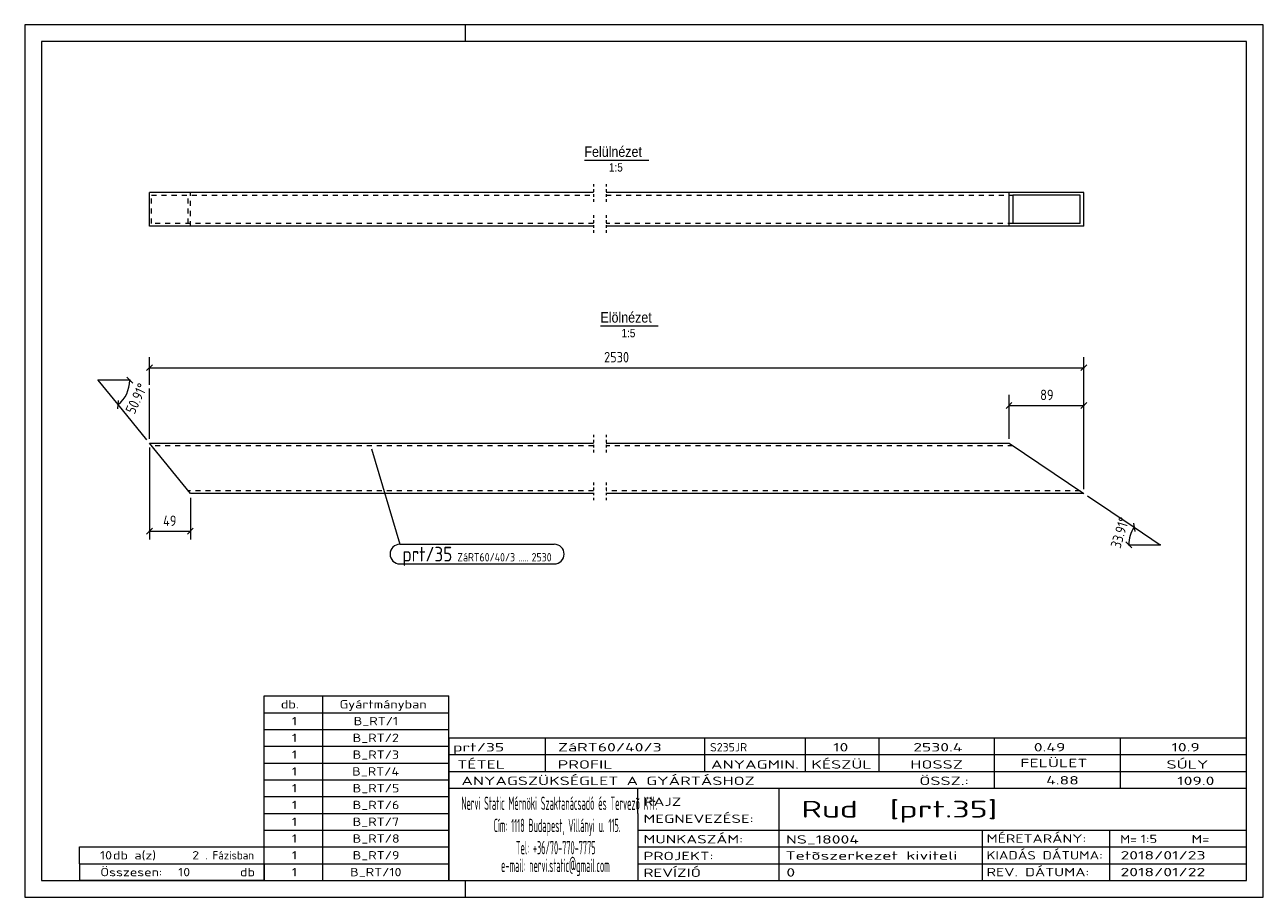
# Model space of a CAD drawing. Header units: millimetres. Extents: x 1 to 296, y 1 to 209.
import ezdxf

# ---------------------------------------------------------------- set-up
doc = ezdxf.new("R2010")
doc.units = ezdxf.units.MM
doc.header["$LTSCALE"] = 0.6
for name, pattern in [('XKITLINE00', [0]), ('XKITLINE01', [4, 1, -1, 1, -1]), ('XKITLINE02', [4, 2, -2])]:
    doc.linetypes.add(name, pattern=pattern)
for name, color, linetype, lineweight in [('DrawingSheet', 5, 'Continuous', 0), ('OtherObjectType', 1, 'Continuous', 0), ('Part', 2, 'Continuous', 0), ('PartMark', 3, 'Continuous', 0), ('Z-DIMENSIONS', 1, 'Continuous', 0)]:
    doc.layers.add(name, color=color, linetype=linetype, lineweight=lineweight)
doc.styles.add('ARIAL', font='ARIAL.TTF')
doc.styles.add('ISOCPEUR', font='ISOCPEUR.TTF')

msp = doc.modelspace()

# ---------------------------------------------------------------- linework, layer by layer
at = {"layer": 'DrawingSheet', "color": 2, "linetype": 'XKITLINE00', "lineweight": 0}
for p, q in [((296, 209), (1, 209)), ((1, 209), (1, 1)), ((106, 205), (106, 209)), ((296, 1), (296, 209)), ((106, 1), (106, 5)), ((1, 1), (296, 1))]:
    msp.add_line(p, q, dxfattribs=at)
at = {"layer": 'DrawingSheet', "color": 3, "linetype": 'XKITLINE00', "lineweight": 0}
for p, q in [((292, 205), (5, 205)), ((5, 205), (5, 5)), ((292, 5), (292, 205)), ((5, 5), (292, 5))]:
    msp.add_line(p, q, dxfattribs=at)
at = {"layer": 'OtherObjectType', "color": 6, "linetype": 'XKITLINE00', "lineweight": 0}
for p, q in [((134.31, 176.75), (149.69, 176.75)), ((138.13, 137.25), (151.85, 137.25))]:
    msp.add_line(p, q, dxfattribs=at)
at = {"layer": 'OtherObjectType', "color": 7, "linetype": 'XKITLINE00', "lineweight": 0}
for p, q in [((58, 49), (102, 49)), ((58, 45), (58, 49)), ((72, 45), (72, 49)), ((102, 45), (102, 49)), ((58, 45), (102, 45)), ((58, 41), (58, 45)), ((72, 41), (72, 45)), ((102, 41), (102, 45)), ((58, 41), (102, 41)), ((58, 37), (58, 41)), ((72, 37), (72, 41)), ((102, 37), (102, 41)), ((102, 39), (292, 39)), ((102, 39), (102, 35)), ((102, 39), (292, 39)), ((125, 35), (125, 39)), ((163, 35), (163, 39)), ((187, 35), (187, 39)), ((204.5, 35), (204.5, 39)), ((232, 35), (232, 39)), ((262, 35), (262, 39)), ((292, 35), (292, 39)), ((58, 37), (102, 37)), ((58, 33), (58, 37)), ((72, 33), (72, 37)), ((102, 33), (102, 37)), ((58, 33), (102, 33)), ((58, 29), (58, 33)), ((72, 29), (72, 33)), ((102, 35), (292, 35)), ((102, 35), (102, 5)), ((102, 35), (292, 35)), ((102, 29), (102, 33)), ((125, 31), (125, 35)), ((163, 31), (163, 35)), ((187, 31), (187, 35)), ((204.5, 31), (204.5, 35)), ((232, 31), (232, 35)), ((262, 31), (262, 35)), ((292, 31), (292, 35)), ((102, 31), (292, 31)), ((232, 27), (232, 31)), ((262, 27), (262, 31)), ((292, 27), (292, 31)), ((58, 29), (102, 29)), ((58, 25), (58, 29)), ((72, 25), (72, 29)), ((102, 25), (102, 29)), ((102, 27), (292, 27)), ((147, 21), (147, 27)), ((180.7, 17), (180.7, 27)), ((292, 21), (292, 27)), ((58, 25), (102, 25)), ((58, 21), (58, 25)), ((72, 21), (72, 25)), ((102, 21), (102, 25)), ((58, 21), (102, 21)), ((58, 17), (58, 21)), ((72, 17), (72, 21)), ((102, 17), (102, 21)), ((147, 21), (147, 5)), ((292, 17), (292, 21)), ((58, 17), (102, 17)), ((58, 13), (58, 17)), ((72, 13), (72, 17)), ((102, 13), (102, 17)), ((147, 17), (292, 17)), ((180.7, 5), (180.7, 17)), ((229.16, 13), (229.16, 17)), ((259.5, 5), (259.5, 17)), ((292, 13), (292, 17)), ((14, 9), (14, 13)), ((14, 13), (58, 13)), ((14, 13), (58, 13)), ((58, 9), (58, 13)), ((58, 13), (102, 13)), ((58, 9), (58, 13)), ((72, 9), (72, 13)), ((102, 9), (102, 13)), ((147, 13), (292, 13)), ((229.16, 5), (229.16, 13)), ((292, 9), (292, 13)), ((14, 9), (58, 9)), ((14, 9), (14, 5)), ((14, 9), (58, 9)), ((58, 9), (58, 5)), ((58, 9), (102, 9)), ((58, 5), (58, 9)), ((72, 5), (72, 9)), ((102, 5), (102, 9)), ((147, 9), (292, 9)), ((292, 5), (292, 9)), ((58, 5), (14, 5)), ((58, 5), (102, 5)), ((102, 5), (292, 5)), ((139.5, 5), (292, 5))]:
    msp.add_line(p, q, dxfattribs=at)
at = {"layer": 'Part', "color": 2, "linetype": 'XKITLINE00', "lineweight": 0}
for p, q in [((30.7, 161), (30.7, 169)), ((136.45, 169), (30.7, 169)), ((253.3, 169), (139.45, 169)), ((235.45, 161), (235.45, 169)), ((252.41, 168.4), (236.34, 168.4)), ((236.34, 168.4), (236.34, 161.6)), ((252.41, 161.6), (252.41, 168.4)), ((253.3, 161), (253.3, 169)), ((136.45, 161), (30.7, 161)), ((253.3, 161), (139.45, 161)), ((252.41, 161.6), (236.34, 161.6)), ((40.45, 97.25), (30.7, 109.25)), ((30.7, 109.25), (136.45, 109.25)), ((139.45, 109.25), (235.45, 109.25)), ((235.45, 109.25), (253.3, 97.25)), ((136.45, 97.25), (40.45, 97.25)), ((253.3, 97.25), (139.45, 97.25))]:
    msp.add_line(p, q, dxfattribs=at)
at = {"layer": 'Part', "color": 7, "linetype": 'XKITLINE02', "lineweight": 0}
for p, q in [((31.19, 161.6), (31.19, 168.4)), ((31.19, 168.4), (136.45, 168.4)), ((39.96, 161.6), (39.96, 168.4)), ((40.45, 161), (40.45, 169)), ((139.45, 168.4), (236.34, 168.4)), ((136.45, 161.6), (31.19, 161.6)), ((236.34, 161.6), (139.45, 161.6)), ((136.45, 108.65), (31.19, 108.65)), ((236.34, 108.65), (139.45, 108.65)), ((136.45, 97.85), (39.96, 97.85)), ((252.41, 97.85), (139.45, 97.85))]:
    msp.add_line(p, q, dxfattribs=at)
at = {"layer": 'Part', "color": 2, "linetype": 'XKITLINE01', "lineweight": 0}
for p, q in [((136.45, 171), (136.45, 166.4)), ((139.45, 171), (139.45, 166.4)), ((136.45, 163.6), (136.45, 159)), ((139.45, 163.6), (139.45, 159)), ((136.45, 111.25), (136.45, 106.65)), ((139.45, 111.25), (139.45, 106.65)), ((136.45, 99.85), (136.45, 95.24)), ((139.45, 99.85), (139.45, 95.24))]:
    msp.add_line(p, q, dxfattribs=at)
at = {"layer": 'PartMark', "color": 7, "linetype": 'XKITLINE00', "lineweight": 0}
for p, q in [((83.62, 107.92), (90.35, 85.15)), ((90.35, 85.15), (127.14, 85.15)), ((90.35, 80.45), (127.14, 80.45))]:
    msp.add_line(p, q, dxfattribs=at)
for centre, start, end in [((90.35, 82.8), 90, 270), ((127.14, 82.8), 270, 90)]:
    msp.add_arc(centre, 2.35, start, end, dxfattribs=at)
at = {"layer": 'Z-DIMENSIONS', "color": 7, "linetype": 'XKITLINE00', "lineweight": 0}
for p, q in [((31.4, 127.95), (29.99, 126.54)), ((30.7, 123.17), (30.7, 129.75)), ((30.7, 127.25), (253.3, 127.25)), ((254.01, 127.95), (252.59, 126.54)), ((253.3, 98.25), (253.3, 129.75)), ((26, 124.26), (18.5, 124.26)), ((23.23, 118.44), (18.5, 124.26)), ((26.71, 123.55), (25.29, 124.97)), ((30.7, 110.25), (30.7, 122.32)), ((23.13, 117.44), (23.33, 119.43)), ((30.07, 110.02), (23.23, 118.44)), ((236.15, 118.95), (234.74, 117.54)), ((235.45, 110.25), (235.45, 120.75)), ((235.45, 118.25), (253.3, 118.25)), ((254.01, 118.95), (252.59, 117.54)), ((253.3, 98.25), (253.3, 120.75)), ((30.7, 108.25), (30.7, 86.25)), ((40.45, 96.25), (40.45, 86.25)), ((254.13, 96.69), (265.25, 89.21)), ((31.4, 88.95), (29.99, 87.54)), ((41.15, 88.95), (39.74, 87.54)), ((265.06, 90.19), (265.45, 88.23)), ((265.25, 89.21), (271.48, 85.03)), ((30.7, 88.25), (40.45, 88.25)), ((263.27, 85.74), (264.69, 84.32)), ((263.98, 85.03), (271.48, 85.03))]:
    msp.add_line(p, q, dxfattribs=at)
for centre, start, end in [((18.5, 124.26), 309.0939, 0), ((271.48, 85.03), 146.094, 180)]:
    msp.add_arc(centre, 7.5, start, end, dxfattribs=at)
at = {"layer": 'Z-DIMENSIONS', "color": 3}
for p in [(30.7, 127.25), (253.3, 127.25), (235.45, 118.25), (253.3, 118.25), (30.7, 88.25), (40.45, 88.25)]:
    msp.add_point(p, dxfattribs=at)
at = {"layer": 'Z-DIMENSIONS', "color": 7}
for p in [(18.5, 124.26), (26, 124.26), (23.23, 118.44), (265.25, 89.21), (263.98, 85.03), (271.48, 85.03)]:
    msp.add_point(p, dxfattribs=at)

# ---------------------------------------------------------------- texts
at = {"layer": 'OtherObjectType', "color": 6, "style": 'ARIAL', "width": 0.85}
for s, height, p in [('Felülnézet', 2.5, (134.31, 177.5)), ('1:5', 2, (140.15, 174)), ('Elölnézet', 2.5, (138.13, 138)), ('1:5', 2, (143.14, 134.5))]:
    msp.add_text(s, height=height, dxfattribs=at).set_placement(p)
at = {"layer": 'OtherObjectType', "color": 7, "style": 'ISOCPEUR'}
for s, height, width, p in [('db.', 2, 1.211571, (62, 46)), ('Gyártmányban', 2, 1.211571, (76, 46)), ('1', 2, 1.211571, (64.63, 42)), ('B_RT/1', 2, 1.211571, (79.35, 42)), ('1', 2, 1.211571, (64.63, 38)), ('B_RT/2', 2, 1.211571, (79.1, 38)), ('1', 2, 1.211571, (64.63, 34)), ('B_RT/3', 2, 1.211571, (79.1, 34)), ('prt/35', 2, 1.525501, (103, 35.76)), ('ZáRT60/40/3', 2, 1.525501, (128, 35.76)), ('S235JR', 2, 1.02, (164.22, 35.76)), ('10', 2, 1.525501, (193.55, 35.76)), ('2530.4', 2, 1.525501, (212.62, 35.76)), ('0.49', 2, 1.525501, (241.35, 35.76)), ('10.9', 2, 1.525501, (274.14, 35.76)), ('TÉTEL', 2, 1.525501, (104, 31.66)), ('PROFIL', 2, 1.525501, (127.96, 31.66)), ('ANYAGMIN.', 2, 1.525501, (164.47, 31.66)), ('KÉSZÜL', 2, 1.525501, (188.37, 31.66)), ('HOSSZ', 2, 1.525501, (211.96, 31.66)), ('FELÜLET', 2, 1.525501, (238.13, 32)), ('SÚLY', 2, 1.525501, (272.96, 31.66)), ('1', 2, 1.211571, (64.63, 30)), ('B_RT/4', 2, 1.211571, (78.98, 30)), ('ANYAGSZÜKSÉGLET A GYÁRTÁSHOZ', 2, 1.525501, (105, 27.75)), ('ÖSSZ.:', 2, 1.525501, (214.1, 27.75)), ('4.88', 2, 1.525501, (244.28, 27.88)), ('109.0', 2, 1.525501, (275.52, 27.75)), ('1', 2, 1.211571, (64.63, 26)), ('B_RT/5', 2, 1.211571, (79.1, 26)), ('1', 2, 1.211571, (64.63, 22)), ('B_RT/6', 2, 1.211571, (79.1, 22)), ('Nervi Static Mérnöki\xa0Szaktanácsadó\xa0és\xa0Tervezõ Kft.', 3.1765, 0.403093, (105, 21.82)), ('RAJZ', 2, 1.445, (148.38, 22.78)), ('Rud  [prt.35]', 4, 1.474651, (186, 20)), ('MEGNEVEZÉSE:', 2, 1.445, (148.38, 18.72)), ('1', 2, 1.211571, (64.63, 18)), ('B_RT/7', 2, 1.211571, (79.1, 18)), ('Cím:\xa01118 Budapest, Villányi u. 115.', 3.1765, 0.403093, (112.69, 16.53)), ('1', 2, 1.211571, (64.63, 14)), ('B_RT/8', 2, 1.211571, (79.1, 14)), ('MUNKASZÁM:', 2, 1.445, (148.38, 13.84)), ('NS_18004', 2, 1.525501, (182.28, 13.78)), ('MÉRETARÁNY:', 2, 1.36, (230.1, 14)), ('M=', 2, 1.211571, (261.91, 13.84)), ('1:5', 2, 1.275, (266.79, 13.9)), ('M=', 2, 1.275, (278.95, 13.87)), ('10', 2, 1.211571, (18.92, 10)), ('db a(z)', 2, 1.211571, (22, 10)), ('2', 2, 1.211571, (40.86, 10)), ('. Fázisban', 2, 0.935, (44, 10)), ('1', 2, 1.211571, (64.63, 10)), ('B_RT/9', 2, 1.211571, (79.1, 10)), ('Tel:\xa0+36/70-770-7775', 3.1765, 0.403093, (117.97, 11.24)), ('PROJEKT:', 2, 1.445, (148.38, 9.84)), ('Tetõszerkezet kiviteli ', 2, 1.525501, (182.2, 9.94)), ('KIADÁS DÁTUMA:', 2, 1.275, (230.1, 10)), ('2018/01/23', 2, 1.525501, (262, 10)), ('e-mail:\xa0nervi.static@gmail.com', 3.1765, 0.403093, (114.45, 7)), ('Összesen:            db', 2, 1.211571, (19, 6)), ('10', 2, 1.211571, (37.53, 6)), ('1', 2, 1.211571, (64.63, 6)), ('B_RT/10', 2, 1.211571, (78.49, 6)), ('REVÍZIÓ', 2, 1.445, (148.38, 5.84)), ('0', 2, 1.525501, (182.41, 5.92)), ('REV. DÁTUMA:', 2, 1.36, (230.1, 6)), ('2018/01/22', 2, 1.525501, (262, 6))]:
    msp.add_text(s, height=height, dxfattribs=dict(at, width=width)).set_placement(p)
at = {"layer": 'PartMark', "color": 3, "style": 'ISOCPEUR', "width": 0.85}
msp.add_text('prt/35', height=3.5, dxfattribs=at).set_placement((90.95, 81.05))
at = {"layer": 'PartMark', "color": 4, "style": 'ISOCPEUR', "width": 0.85}
for s, p in [('ZáRT60/40/3', (104.03, 81.05)), ('2530', (121.73, 81.05)), ('.....', (118.55, 81.05))]:
    msp.add_text(s, height=2, dxfattribs=at).set_placement(p)
at = {"layer": 'Z-DIMENSIONS', "color": 3, "style": 'ISOCPEUR', "width": 0.85}
for s, p in [('2530', (138.99, 128.5)), ('89', (242.87, 119.5)), ('49', (33.96, 89.5))]:
    msp.add_text(s, height=2.5, dxfattribs=at).set_placement(p)
for s, rotation, p in [('50.91°', 64.5494, (27.13, 115.99)), ('33.91°', 73.0464, (261.97, 84))]:
    msp.add_text(s, height=2.5, rotation=rotation, dxfattribs=at).set_placement(p)

doc.saveas('drawing.dxf')
